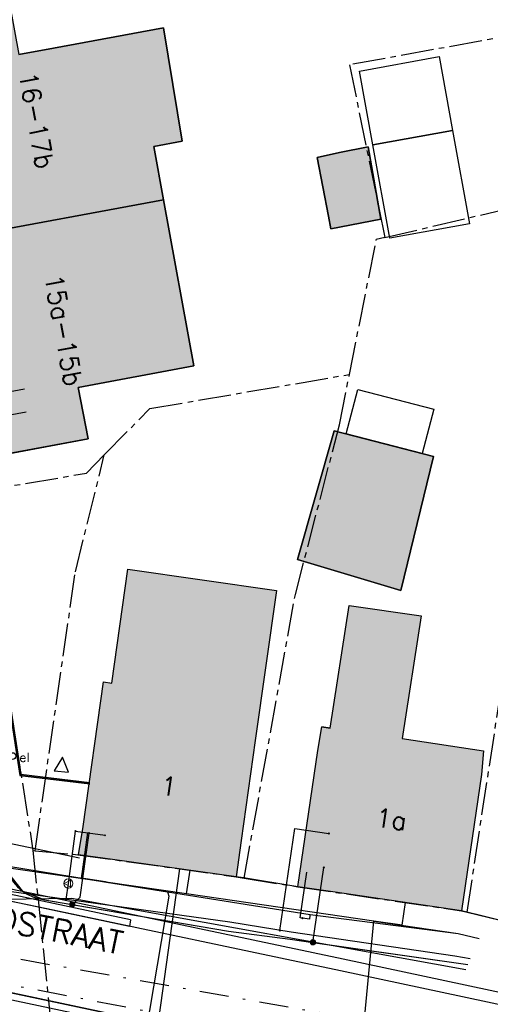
# Model space of a CAD drawing. Header units: metres. Extents: x 202952 to 203755, y 348959 to 349702.
# Tile 53 of 91: x 203379 to 203399, y 349363 to 349406. Entities that reach past the tile are written whole.
import ezdxf
from ezdxf.enums import TextEntityAlignment as Align

# ---------------------------------------------------------------- set-up
doc = ezdxf.new("R2010")
doc.units = ezdxf.units.M
doc.linetypes.add('1-200 CENTER', pattern=[4.28625, 2.8575, -0.47625, 0.47625, -0.47625])
doc.linetypes.add('1-200 DASHDOT', pattern=[2.54, 1.27, -0.635, 0, -0.635])
for name, color, linetype in [('bgt.onbegroeidterreindeel', 252, 'Continuous'), ('PH-ALG-WERKGRENS', 3, '1-200 WERKGRENS'), ('PH-BEST-BEBOUWING', 1, 'Continuous'), ('PH-BEST-BEBOUWING-ARCERING', 254, 'Continuous'), ('PH-BEST-ELKETRAKAST', 6, 'Continuous'), ('PH-BEST-HUISNUMMER', 7, 'Continuous'), ('PH-BEST-INRIT', 8, 'Continuous'), ('PH-BEST-KADASTRALE-GRENS', 240, '1-200 CENTER'), ('PH-BEST-KL-DATA_KPN', 12, '1-200 TELEFONIE-KPN'), ('PH-BEST-KL-DATA_ZIGGO BV', 12, '1-200 ZIGGO'), ('PH-BEST-KL-GAS_LAGEDRUK_ENEXIS', 12, '1-200 GASLEIDING LAGE DRUK'), ('PH-BEST-KL-LAAGSPANNING-ENEXIS', 12, '1-200 LAAGSPANNING'), ('PH-BEST-KL-WATER-WML', 12, '1-200 WML'), ('PH-BEST-RIO-HANDHAVEN-DWA', 44, '1-200 DASHDOT'), ('PH-BEST-RIO-HANDHAVEN-RWA', 44, '1-200 DASHDOT'), ('PH-BEST-STRAATNAAM-RIOLERING', 7, 'Continuous'), ('PH-INM-HEKWERK', 6, '1-200 HEKWERK'), ('PH-INM-KANTVERHARDING', 253, 'Continuous'), ('PH-NIEUW-BAND-20-30', 115, 'Continuous')]:
    doc.layers.add(name, color=color, linetype=linetype)
doc.layers.add('PH-NIEUW-OPSLUITBAND-6', color=115, linetype='Continuous', lineweight=30)
doc.styles.add('NLCS-ISO', font='txt')
doc.styles.add('RDL_MAATVOERING', font='romans.shx')
doc.styles.add('ROMANS', font='romans.shx')
doc.linetypes.add('1-200 GASLEIDING LAGE DRUK', pattern='A,1.5,-0.6,["GAS LD",ROMANS,S=0.24,R=0,X=-0.5,Y=-0.12],-1', length=3.1)
doc.linetypes.add('1-200 HEKWERK', pattern='A,1.5,-0.4,["X",ROMANS,S=0.24,R=0,X=-0.275,Y=-0.12],-0.05', length=1.95)
doc.linetypes.add('1-200 LAAGSPANNING', pattern='A,1.5,-0.6,["LS",ROMANS,S=0.24,R=0,X=-0.45,Y=-0.12],-0.05', length=2.15)
doc.linetypes.add('1-200 TELEFONIE-KPN', pattern='A,1.5,-0.6,["KPN",ROMANS,S=0.24,R=0,X=-0.5,Y=-0.12],-0.3', length=2.4)
doc.linetypes.add('1-200 WERKGRENS', pattern='A,1.5,-0.6,["WERK",ROMANS,S=0.24,R=0,X=-0.5,Y=-0.12],-0.45', length=2.55)
doc.linetypes.add('1-200 WML', pattern='A,1.5,-0.6,["WML",ROMANS,S=0.24,R=0,X=-0.5,Y=-0.12],-0.3', length=2.4)
doc.linetypes.add('1-200 ZIGGO', pattern='A,1.5,-0.6,["ZIGGO",ROMANS,S=0.24,R=0,X=-0.5,Y=-0.12],-0.65', length=2.75)

# ---------------------------------------------------------------- blocks, each defined once
blk = doc.blocks.new('SKL-WTB_HULP_MOF-SO')
at = {"linetype": 'ByBlock', "lineweight": 18}
h = blk.add_hatch(color=0, dxfattribs=at)
h.dxf.hatch_style = 1
h.paths.add_polyline_path([(-0.5625, 0, 1), (0.5625, 0, 1)])
at = {"color": 0, "linetype": 'ByBlock', "lineweight": 18}
blk.add_circle((0, 0), 0.5625, dxfattribs=at)
at = {"color": 0, "linetype": 'ByBlock', "lineweight": 18, "style": 'NLCS-ISO', "flags": 1}
for tag, p in [('TYPE', (1.5, 0)), ('OMSCHRIJVING', (1.5, -3)), ('LABEL', (1.5, -1.5))]:
    blk.add_attdef(tag, p, '', height=1, dxfattribs=at)
blk = doc.blocks.new('SKL-WTB_HULP_OVERIG-SO')
at = {"color": 0, "linetype": 'ByBlock', "lineweight": 18}
for points in [[(-0.14, 0.14), (0.14, -0.14)], [(0.14, 0.14), (-0.14, -0.14)]]:
    blk.add_lwpolyline(points, dxfattribs=at)
at = {"color": 0, "linetype": 'ByBlock', "lineweight": 18, "style": 'NLCS-ISO', "flags": 1}
for tag, p in [('TYPE', (1.5, 0)), ('OMSCHRIJVING', (1.5, -3)), ('LABEL', (1.5, -1.5))]:
    blk.add_attdef(tag, p, '', height=1, dxfattribs=at)
blk = doc.blocks.new('SKL-WTB_HULP_VERLOOP-SO')
at = {"color": 0, "linetype": 'ByBlock', "lineweight": 18}
for points in [[(0.44, 0.72), (-0.88, 0)], [(0.44, -0.72), (-0.88, 0)], [(0.44, -0.72), (0.44, 0.72)]]:
    blk.add_lwpolyline(points, dxfattribs=at)
blk.add_circle((0, 0), 1, dxfattribs=at)
at = {"color": 0, "linetype": 'ByBlock', "lineweight": 18, "style": 'NLCS-ISO', "flags": 1}
for tag, p in [('TYPE', (1.5, 0)), ('OMSCHRIJVING', (1.5, -3)), ('LABEL', (1.5, -1.5))]:
    blk.add_attdef(tag, p, '', height=1, dxfattribs=at)
blk = doc.blocks.new('INRITSYMBOOL')
at = {"layer": 'PH-BEST-INRIT'}
blk.add_lwpolyline([(-0.315, 0.63), (0, 0), (0.315, 0.63)], close=True, dxfattribs=at)
blk = doc.blocks.new('Elektrakast')
blk.add_circle((0, 0), 0.15)
at = {"style": 'RDL_MAATVOERING'}
blk.add_text('el', height=0.4, dxfattribs=at).set_placement((0.302, -0.254))

msp = doc.modelspace()

# ---------------------------------------------------------------- hatches: boundary and pattern name
at = {"layer": 'PH-BEST-BEBOUWING-ARCERING'}
for points in [[(203384.369, 349400.095), (203385.615, 349400.331), (203384.793, 349405.263), (203380.001, 349404.383), (203378.498, 349404.107), (203378.092, 349406.32), (203374.858, 349405.726), (203372.913, 349405.368), (203373.73, 349401.11), (203375.04, 349401.33), (203376.003, 349396.136), (203384.798, 349397.763)], [(203372.914, 349405.368), (203373.731, 349401.11), (203375.041, 349401.33), (203376.004, 349396.136), (203384.799, 349397.763), (203384.37, 349400.095), (203385.616, 349400.331), (203384.794, 349405.263), (203378.499, 349404.107), (203378.093, 349406.32), (203374.859, 349405.726)], [(203393.706, 349400.073), (203392.46, 349399.826), (203391.485, 349399.617), (203391.98, 349397.051), (203392.087, 349396.505), (203394.259, 349396.928)], [(203386.125, 349390.542), (203384.798, 349397.763), (203376.003, 349396.136), (203376.1, 349395.61), (203374.76, 349395.36), (203376.42, 349386.41), (203381.515, 349387.351), (203381.074, 349389.599)], [(203374.761, 349395.36), (203376.421, 349386.41), (203381.516, 349387.351), (203381.075, 349389.599), (203386.126, 349390.542), (203384.799, 349397.763), (203376.004, 349396.136), (203376.101, 349395.61)], [(203396.549, 349386.59), (203392.224, 349387.713), (203390.636, 349382.098), (203395.132, 349380.755)], [(203381.187, 349369.223), (203382.579, 349369.029), (203387.96, 349368.28), (203388.181, 349369.86), (203388.79, 349374.22), (203389.715, 349380.756), (203383.24, 349381.68), (203382.55, 349376.72), (203382.18, 349376.77), (203381.539, 349372.179)], [(203390.674, 349367.836), (203392.17, 349367.618), (203397.77, 349366.8), (203398.64, 349372.74), (203398.738, 349373.768), (203395.193, 349374.296), (203396.022, 349379.643), (203392.887, 349380.09), (203392.061, 349374.758), (203391.688, 349374.808), (203391.52, 349373.78)]]:
    msp.add_hatch(color=256, dxfattribs=at).paths.add_polyline_path(points)
h = msp.add_hatch(color=256, dxfattribs=at)
edge = h.paths.add_edge_path()
edge.add_line((203381.1, 349369.235), (203382.579, 349369.029))
edge.add_line((203382.579, 349369.029), (203387.961, 349368.28))
edge.add_line((203387.961, 349368.28), (203387.961, 349368.28))
edge.add_line((203387.961, 349368.28), (203388.182, 349369.86))
edge.add_line((203388.182, 349369.86), (203388.791, 349374.22))
edge.add_line((203388.791, 349374.22), (203389.716, 349380.756))
edge.add_line((203389.716, 349380.756), (203383.241, 349381.68))
edge.add_line((203383.241, 349381.68), (203382.551, 349376.72))
edge.add_line((203382.551, 349376.72), (203382.181, 349376.77))
edge.add_line((203382.181, 349376.77), (203381.54, 349372.178))
edge.add_arc((203298.934, 349383.015), 83.314, 350.47945, 352.52612, ccw=False)

# ---------------------------------------------------------------- linework, layer by layer
at = {"layer": 'bgt.onbegroeidterreindeel'}
for p, q in [((203384.793, 349405.263), (203380.001, 349404.383)), ((203385.615, 349400.331), (203384.793, 349405.263)), ((203380.001, 349404.383), (203378.498, 349404.107)), ((203384.369, 349400.095), (203385.615, 349400.331)), ((203384.798, 349397.763), (203384.369, 349400.095)), ((203386.125, 349390.542), (203384.798, 349397.763)), ((203381.074, 349389.599), (203386.125, 349390.542)), ((203381.515, 349387.351), (203381.074, 349389.599)), ((203376.42, 349386.41), (203381.515, 349387.351)), ((203392.061, 349374.758), (203391.688, 349374.808)), ((203388.277, 349368.228), (203387.96, 349368.28)), ((203390.65, 349367.84), (203388.277, 349368.228)), ((203400.6, 349366.1), (203397.77, 349366.8))]:
    msp.add_line(p, q, dxfattribs=at)
for points in [[(203391.98, 349397.051), (203392.087, 349396.505), (203394.259, 349396.928), (203393.706, 349400.073), (203392.46, 349399.826), (203391.485, 349399.617), (203391.98, 349397.051)], [(203390.636, 349382.098), (203395.132, 349380.755), (203396.549, 349386.59), (203392.224, 349387.713), (203390.636, 349382.098)]]:
    msp.add_lwpolyline(points, close=True, dxfattribs=at)
at = {"layer": 'PH-ALG-WERKGRENS'}
msp.add_lwpolyline([(203384.182, 349359.142), (203385.501, 349368.622)], dxfattribs=at)
at = {"layer": 'PH-BEST-BEBOUWING'}
for points in [[(203373.73, 349401.11), (203372.913, 349405.368), (203374.858, 349405.726), (203378.092, 349406.32), (203378.498, 349404.107), (203380.001, 349404.383), (203384.793, 349405.263), (203385.615, 349400.331), (203384.369, 349400.095), (203384.798, 349397.763), (203376.003, 349396.136), (203375.04, 349401.33), (203373.73, 349401.11)], [(203393.331, 349403.377), (203396.803, 349404.01), (203397.39, 349400.793), (203393.918, 349400.159), (203393.331, 349403.377)], [(203398.131, 349396.73), (203394.658, 349396.097), (203393.918, 349400.159), (203397.39, 349400.793), (203398.131, 349396.73)], [(203391.98, 349397.051), (203391.485, 349399.617), (203392.46, 349399.826), (203393.706, 349400.073), (203394.259, 349396.928), (203392.087, 349396.505), (203391.98, 349397.051)], [(203374.76, 349395.36), (203376.1, 349395.61), (203376.003, 349396.136), (203384.798, 349397.763), (203386.125, 349390.542), (203381.074, 349389.599), (203381.515, 349387.351), (203376.42, 349386.41), (203374.76, 349395.36)], [(203396.065, 349386.716), (203392.756, 349387.575), (203393.258, 349389.505), (203396.567, 349388.646), (203396.065, 349386.716)], [(203390.636, 349382.098), (203392.224, 349387.713), (203396.549, 349386.59), (203395.132, 349380.755), (203390.636, 349382.098)], [(203381.1, 349369.235), (203381.299, 349370.463), (203382.18, 349376.77), (203382.55, 349376.72), (203383.24, 349381.68), (203389.715, 349380.756), (203388.79, 349374.22), (203388.181, 349369.86), (203387.96, 349368.28), (203382.579, 349369.029), (203381.1, 349369.235)], [(203397.77, 349366.8), (203392.17, 349367.618), (203390.65, 349367.84), (203391.52, 349373.78), (203391.688, 349374.808), (203392.061, 349374.758), (203392.887, 349380.09), (203396.022, 349379.643), (203395.193, 349374.296), (203398.738, 349373.768), (203398.64, 349372.74), (203397.77, 349366.8)]]:
    msp.add_lwpolyline(points, close=True, dxfattribs=at)
at = {"layer": 'PH-BEST-KADASTRALE-GRENS', "ltscale": 0.5}
for p, q in [((203394.436, 349396.124), (203400.407, 349397.53)), ((203392.895, 349390.164), (203394.066, 349396.036)), ((203394.436, 349396.124), (203394.066, 349396.036)), ((203398.019, 349366.739), (203400.999, 349386.247)), ((203376.669, 349385.055), (203379.11, 349369.42)), ((203379.11, 349369.42), (203379.201, 349369.411)), ((203379.11, 349369.42), (203380.123, 349359.69))]:
    msp.add_line(p, q, dxfattribs=at)
for points in [[(203407.388, 349404.882), (203407.102, 349406.216), (203392.896, 349403.653), (203394.436, 349396.124)], [(203382.218, 349386.654), (203384.207, 349388.673), (203392.895, 349390.164)], [(203388.307, 349368.216), (203390.539, 349380.571), (203392.46, 349387.97), (203392.895, 349390.164)], [(203376.669, 349385.055), (203381.437, 349385.859), (203382.218, 349386.654)], [(203379.201, 349369.411), (203380.96, 349381.564), (203382.218, 349386.654)], [(203379.201, 349369.411), (203381.06, 349369.24), (203387.96, 349368.28), (203388.307, 349368.216)], [(203388.307, 349368.216), (203390.65, 349367.84), (203397.77, 349366.8), (203398.019, 349366.739)], [(203398.019, 349366.739), (203400.6, 349366.1), (203407.63, 349364.38), (203408.752, 349364.101)]]:
    msp.add_lwpolyline(points, dxfattribs=at)
at = {"layer": 'PH-BEST-KL-DATA_KPN'}
msp.add_lwpolyline([(203376.831, 349367.291), (203380.791, 349367.34), (203397.961, 349364.243)], dxfattribs=at)
at = {"layer": 'PH-BEST-KL-DATA_ZIGGO BV'}
for points in [[(203385.802, 349367.528), (203377.448, 349368.741), (203377.853, 349372.244), (203375.104, 349388.737)], [(203385.802, 349367.528), (203385.953, 349368.559)], [(203393.963, 349366.342), (203385.802, 349367.528)], [(203395.188, 349366.164), (203395.333, 349367.156)], [(203393.1, 349357.159), (203393.182, 349358.28), (203393.963, 349366.342)], [(203393.963, 349366.342), (203397.625, 349365.811)], [(203395.188, 349366.164), (203393.963, 349366.342)]]:
    msp.add_lwpolyline(points, dxfattribs=at)
at = {"layer": 'PH-BEST-KL-GAS_LAGEDRUK_ENEXIS'}
for points in [[(203389.868, 349365.942), (203390.517, 349370.385), (203392.002, 349370.169)], [(203380.653, 349367.984), (203380.97, 349370.263)], [(203380.97, 349370.263), (203382.25, 349370.084)], [(203398.158, 349364.703), (203397.48, 349364.821), (203390.36, 349365.861), (203387.683, 349366.299), (203378.073, 349367.636), (203377.89, 349369.68)], [(203380.557, 349367.291), (203380.653, 349367.984)]]:
    msp.add_lwpolyline(points, dxfattribs=at)
at = {"layer": 'PH-BEST-KL-LAAGSPANNING-ENEXIS'}
for points in [[(203380.825, 349367.071), (203381.173, 349367.391), (203381.56, 349370.179)], [(203377.565, 349369.756), (203377.621, 349369.426), (203377.713, 349369.104), (203377.838, 349368.793), (203377.995, 349368.498), (203378.115, 349368.261), (203378.264, 349368.042), (203378.441, 349367.844), (203378.642, 349367.671), (203378.865, 349367.526), (203379.104, 349367.411), (203379.356, 349367.328), (203379.617, 349367.279), (203380.825, 349367.071), (203387.627, 349365.903)], [(203391.306, 349365.422), (203391.783, 349368.685)], [(203377.995, 349368.498), (203378.642, 349367.671), (203379.617, 349367.279), (203387.627, 349365.903), (203390.316, 349365.564), (203398.052, 349364.454)], [(203390.316, 349365.564), (203391.306, 349365.422), (203398.052, 349364.454)]]:
    msp.add_lwpolyline(points, dxfattribs=at)
at = {"layer": 'PH-BEST-KL-WATER-WML'}
for points in [[(203375.994, 349389.027), (203378.747, 349389.538)], [(203376.064, 349388.023), (203378.818, 349388.533)], [(203381.299, 349368.717), (203381.506, 349370.203)], [(203375.632, 349369.105), (203376.523, 349368.981), (203382.317, 349368.048), (203384.964, 349367.626), (203391.181, 349366.635), (203397.625, 349365.811), (203398.541, 349365.596)], [(203381.23, 349368.222), (203381.299, 349368.717)], [(203382.317, 349368.048), (203382.268, 349368.056), (203381.23, 349368.222)], [(203390.855, 349366.481), (203390.756, 349366.495), (203391.045, 349368.474)], [(203384.964, 349367.626), (203384.982, 349367.579), (203385.036, 349367.439), (203383.857, 349360.483)], [(203391.181, 349366.635), (203391.174, 349366.586), (203391.152, 349366.437), (203390.855, 349366.481)]]:
    msp.add_lwpolyline(points, dxfattribs=at)
at = {"layer": 'PH-BEST-RIO-HANDHAVEN-DWA'}
msp.add_line((203362.982, 349367.459), (203419.664, 349357.376), dxfattribs=at)
at = {"layer": 'PH-BEST-RIO-HANDHAVEN-RWA'}
msp.add_line((203361.172, 349366.835), (203416.704, 349356.16), dxfattribs=at)
at = {"layer": 'PH-INM-HEKWERK', "flags": 128}
msp.add_lwpolyline([(203381.587, 349372.324), (203378.537, 349372.697)], dxfattribs=at)
at = {"layer": 'PH-INM-KANTVERHARDING'}
msp.add_line((203382.696, 349362.258), (203369.156, 349365.125), dxfattribs=at)
at = {"layer": 'PH-INM-KANTVERHARDING', "flags": 128}
for points in [[(203366.621, 349372.132), (203381.143, 349369.104)], [(203403.445, 349362.376), (203392.617, 349364.686), (203379.827, 349367.386), (203369.983, 349369.418), (203366.381, 349370.235)], [(203403.337, 349361.867), (203392.509, 349364.178), (203379.72, 349366.877), (203369.873, 349368.91), (203366.266, 349369.728)]]:
    msp.add_lwpolyline(points, dxfattribs=at)
at = {"layer": 'PH-NIEUW-BAND-20-30'}
for points in [[(203383.365, 349366.409), (203344.194, 349374.714)], [(203383.319, 349366.112), (203344.132, 349374.421)]]:
    msp.add_lwpolyline(points, dxfattribs=at)
msp.add_lwpolyline([(203342.108, 349370.863), (203382.767, 349362.242), (203382.705, 349361.949), (203342.046, 349370.57, 0.307221), (203336.119, 349368.153, -0.197567), (203322.75, 349359.139), (203282.478, 349350.834), (203282.416, 349351.138), (203322.689, 349359.433, 0.197567), (203335.869, 349368.319, -0.307221), (203342.108, 349370.863)], format="xyb", close=True, dxfattribs=at)
at = {"layer": 'PH-NIEUW-BAND-20-30', "ltscale": 0.2}
msp.add_lwpolyline([(203383.365, 349366.409), (203383.319, 349366.112)], dxfattribs=at)
at = {"layer": 'PH-NIEUW-OPSLUITBAND-6'}
for points in [[(203376.42, 349386.41), (203378.537, 349372.697), (203381.587, 349372.324)], [(203376.479, 349386.419), (203378.589, 349372.751), (203381.594, 349372.383)]]:
    msp.add_lwpolyline(points, dxfattribs=at)

# ---------------------------------------------------------------- block references
at = {"layer": 'PH-BEST-ELKETRAKAST', "color": 9}
msp.add_blockref('Elektrakast', (203378.217, 349373.534), dxfattribs=at)
at = {"layer": 'PH-BEST-INRIT', "rotation": 175.4798494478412}
msp.add_blockref('INRITSYMBOOL', (203380.398, 349373.491), dxfattribs=at)
at = {"layer": 'PH-BEST-KL-GAS_LAGEDRUK_ENEXIS', "xscale": 0.2, "yscale": 0.2, "zscale": 0.2}
for name, p in [('SKL-WTB_HULP_OVERIG-SO', (203380.97, 349370.263)), ('SKL-WTB_HULP_OVERIG-SO', (203382.25, 349370.084)), ('SKL-WTB_HULP_OVERIG-SO', (203392.002, 349370.169)), ('SKL-WTB_HULP_VERLOOP-SO', (203380.653, 349367.984)), ('SKL-WTB_HULP_OVERIG-SO', (203380.557, 349367.291)), ('SKL-WTB_HULP_OVERIG-SO', (203389.868, 349365.942))]:
    msp.add_blockref(name, p, dxfattribs=at)
at = {"layer": 'PH-BEST-KL-LAAGSPANNING-ENEXIS', "xscale": 0.2, "yscale": 0.2, "zscale": 0.2}
for name, p in [('SKL-WTB_HULP_OVERIG-SO', (203381.56, 349370.179)), ('SKL-WTB_HULP_OVERIG-SO', (203391.783, 349368.685)), ('SKL-WTB_HULP_MOF-SO', (203380.825, 349367.071)), ('SKL-WTB_HULP_MOF-SO', (203391.306, 349365.422))]:
    msp.add_blockref(name, p, dxfattribs=at)
at = {"layer": 'PH-BEST-KL-WATER-WML', "xscale": 0.2, "yscale": 0.2, "zscale": 0.2}
for p in [(203381.299, 349368.717), (203381.23, 349368.222), (203390.855, 349366.481)]:
    msp.add_blockref('SKL-WTB_HULP_OVERIG-SO', p, dxfattribs=at)

# ---------------------------------------------------------------- texts
at = {"layer": 'PH-BEST-HUISNUMMER', "style": 'ROMANS'}
for s, rotation, p in [('16-17b', 280.5, (203379.264, 349401.228)), ('15a-15b', 280.5, (203380.443, 349392.087)), ('1', 352.1, (203385.028, 349372.222)), ('1a', 351.7, (203394.717, 349370.783))]:
    msp.add_text(s, height=0.8, rotation=rotation, dxfattribs=at).set_placement(p, align=Align.MIDDLE_CENTER)
at = {"layer": 'PH-BEST-STRAATNAAM-RIOLERING', "style": 'ROMANS'}
msp.add_text('BOOMGAARDSTRAAT', height=1, rotation=348.6123, dxfattribs=at).set_placement((203370.438, 349367.394))

doc.saveas('drawing.dxf')
